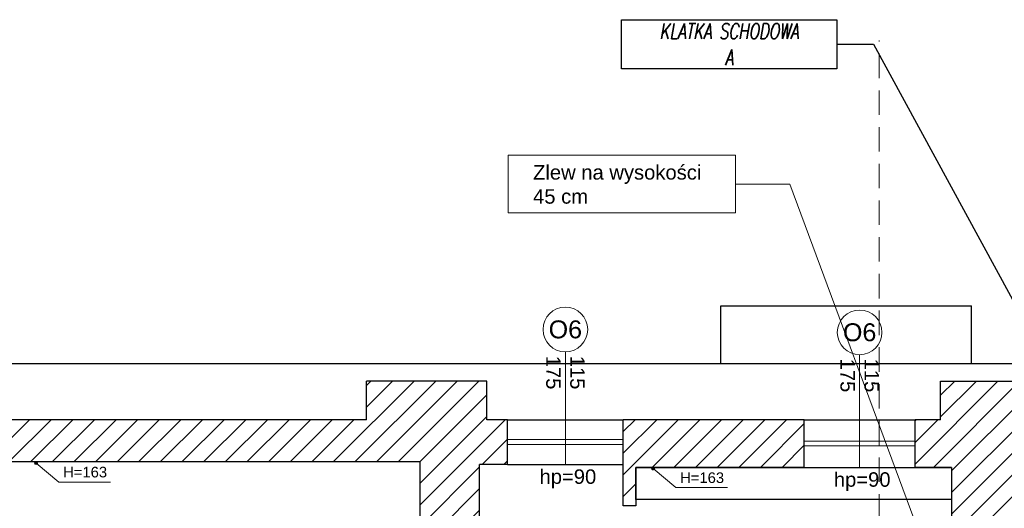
# Model space of a CAD drawing. Header units: millimetres. Extents: x 24385 to 79107, y -56478 to -23676.
# Tile 26 of 256: x 26934 to 27956, y -38791 to -38283. Entities that reach past the tile are written whole.
import ezdxf

# ---------------------------------------------------------------- set-up
doc = ezdxf.new("R2010")
doc.units = ezdxf.units.MM
doc.header["$LTSCALE"] = 2
doc.linetypes.add('HIDDENX2', pattern=[19.05, 12.7, -6.35])
for name, color, linetype, lineweight in [('0_OPIS', 7, 'Continuous', 13), ('3DPLAN_A_OKNA', 153, 'Continuous', 5), ('3DPLAN_A_TABELKA POMIESZCZEŃ', 7, 'Continuous', 0), ('3DPLAN_A_WYSOKOŚCI ZMIANA', 144, 'HIDDENX2', 5), ('A_STOL_OPIS', 55, 'Continuous', 5), ('A_TXT', 7, 'Continuous', 0), ('A_ZESTAWIENIE STOLARKI', 3, 'Continuous', 15), ('Opisy', 7, 'Continuous', 13)]:
    doc.layers.add(name, color=color, linetype=linetype, lineweight=lineweight)
for name, color, linetype in [('3DPLAN_A_KRESKOWANIE 1', 253, 'Continuous'), ('3DPLAN_A_OPIS', 8, 'Continuous'), ('3DPLAN_K_DZIAŁOWA NISKIE', 134, 'Continuous'), ('3DPLAN_K_NOŚNA', 7, 'Continuous'), ('3DPLAN_K_OBRYS', 243, 'Continuous'), ('3DPLAN_K_OBRYS WIDOK', 242, 'Continuous')]:
    doc.layers.add(name, color=color, linetype=linetype)
doc.layers.add('3DPLAN_A_OBWIEDNIA', color=6, linetype='Continuous', plot=False)
doc.styles.add('ARIAL', font='arial.ttf')
doc.styles.add('J-ROMANS', font='ROMANS.SHX', dxfattribs={"width": 0.7, "oblique": 10})
doc.styles.add('TABEL1', font='txt')
pattern_1 = [(45, (29206.918, -39107.05), (-11.22532, 11.22532), [])]

# ---------------------------------------------------------------- blocks, each defined once
blk = doc.blocks.new('III pietrooosoo')
at = {"layer": '3DPLAN_A_KRESKOWANIE 1'}
h = blk.add_hatch(dxfattribs=at)
h.set_pattern_fill('ANSI31', color=256, scale=5, style=0)
h.set_pattern_definition(pattern_1)
h.paths.add_polyline_path([(26781.5, -39163.6), (26781.5, -38938.6), (26746.5, -38938.6), (26746.5, -39163.6)])
h.paths.add_polyline_path([(26746.5, -39423.6), (26776, -39423.6), (26776, -39388.3), (26746.5, -39388.3)])
h.paths.add_polyline_path([(26746.5, -38938.6), (26781.5, -38938.6), (26781.5, -39163.6), (26746.5, -39163.6)])
h.paths.add_polyline_path([(27369, -39343.1), (27369, -39410.1), (27376, -39410.1), (27376, -39403.1), (27411, -39403.1), (27411, -39383.8), (27409.4, -39383.8), (27410, -39384, -0.310329), (27410.4, -39384.6), (27410.4, -39387, -0.216272), (27410.2, -39387.5), (27409.5, -39388, -0.076898), (27409.4, -39388.1, 0.840818), (27409.5, -39388.8), (27410.2, -39388.8), (27410.2, -39389), (27409.5, -39389, -0.840818), (27409.3, -39388, 0.076898), (27409.4, -39387.9), (27410.1, -39387.4, 0.216272), (27410.3, -39387), (27410.3, -39384.6, 0.310329), (27410, -39384.1), (27409, -39383.8), (27409, -39316), (27411, -39316), (27411, -39109.1), (27397, -39109.1), (27397, -39304.1), (27327, -39304.1), (27327, -39321.1), (26830, -39321.1), (26830, -39251.1), (26809.5, -39251.1), (26809.5, -39321.1), (26781.5, -39321.1), (26781.5, -39387.1), (26811, -39387.1), (26811, -39343.1)])
h.paths.add_polyline_path([(28445, -38740.1), (28445, -38698.6), (28212, -38698.6), (28212, -38637.6), (28199, -38637.6), (28199, -38740.1)])
h.paths.add_polyline_path([(28624.5, -38658.6), (28602, -38658.6), (28602, -38698.6), (28560, -38698.6), (28560, -38740.1), (28624.5, -38740.1)])
h.paths.add_polyline_path([(28628, -38870.2), (28674.8, -38870.2), (28674.8, -38878.1), (28690, -38878.1), (28690, -38734.1), (28773, -38734.1), (28773, -38698.6), (28727, -38698.6), (28727, -38658.6), (28624.5, -38658.6), (28624.5, -38740.1), (28628, -38740.1)])
h.paths.add_polyline_path([(28674.8, -38878.1), (28674.8, -38870.2), (28628, -38870.2), (28628, -38897.2), (28649, -38897.2), (28649, -38878.1)])
h.paths.add_polyline_path([(28628, -38897.2), (28628, -38924.2), (28649, -38924.2), (28649, -38897.2)])
h.paths.add_polyline_path([(28649, -38924.2), (28628, -38924.2), (28628, -39029.1), (28205, -39029.1), (28205, -39046.1), (28246, -39046.1), (28246, -39098.1), (28619, -39098.1), (28619, -39148.3), (28649, -39148.3)])
h.paths.add_polyline_path([(28770, -39380.1), (28770, -39352.6), (28655, -39352.6), (28655, -39295.6), (28649, -39295.6), (28649, -39268.1), (28619, -39268.1), (28619, -39305.1), (28603, -39305.1), (28603, -39390.6), (28909, -39390.6), (28909, -39380.1)])
h.paths.add_polyline_path([(29255, -39636.1), (29255, -39479.1), (29254, -39456.1), (29254, -39299.1), (29206, -39299.1), (29206, -39365.1), (29138, -39365.1), (29138, -39390.6), (29243, -39390.6), (29243, -39525.6), (29130, -39525.6), (29130, -39588.6), (28897, -39588.6), (28897, -39613.1), (29205, -39613.1), (29205, -39636.1)])
h.paths.add_polyline_path([(28676, -39613.1), (28676, -39693.9), (28642, -39693.9), (28642, -39636.1), (28615, -39636.1), (28615, -39598.1), (28603, -39598.1), (28603, -39526.6), (28767, -39526.6), (28767, -39613.1)])
h.paths.add_polyline_path([(28575.6, -39665.5), (28722.9, -39665.5), (28722.9, -39699.9), (28575.6, -39699.9)], flags=9)
h.paths.add_polyline_path([(28642, -39693.9), (28642, -39906.1), (28676, -39906.1), (28676, -39693.9)])
h.paths.add_polyline_path([(29061, -38734.1), (29061, -38698.6), (28888, -38698.6), (28888, -38734.1)])
h.paths.add_polyline_path([(29349, -38734.1), (29349, -38698.6), (29325, -38698.6), (29325, -38658.6), (29200, -38658.6), (29200, -38698.6), (29176, -38698.6), (29176, -38734.1)])
h.paths.add_polyline_path([(29637, -38698.6), (29464, -38698.6), (29464, -38734.1), (29637, -38734.1)])
h.paths.add_polyline_path([(29925, -38734.1), (29925, -38698.6), (29902, -38698.6), (29902, -38658.6), (29777, -38658.6), (29777, -38698.6), (29752, -38698.6), (29752, -38734.1)])
h.paths.add_polyline_path([(30040, -38734.1), (30235, -38734.1), (30235, -38698.6), (30040, -38698.6)])
h.paths.add_polyline_path([(30525, -38734.1), (30525, -38698.6), (30503, -38698.6), (30503, -38658.6), (30378, -38658.6), (30378, -38698.6), (30350, -38698.6), (30350, -38734.1)])
h.paths.add_polyline_path([(30835, -38734.1), (30835, -38698.6), (30642, -38698.6), (30642, -38734.1)])
h.paths.add_polyline_path([(31049, -38768.6), (31551, -38768.6), (31551, -38841.1), (31595, -38841.1), (31595, -38734.1), (31626, -38734.1), (31626, -38698.6), (31099, -38698.6), (31099, -38658.6), (30974, -38658.6), (30974, -38698.6), (30949, -38698.6), (30949, -38734.1), (31049, -38734.1)])
h.paths.add_polyline_path([(31551, -39073.1), (31595, -39073.1), (31595, -39018.1), (31551, -39018.1)])
h.paths.add_polyline_path([(31551, -39378.1), (31595, -39378.1), (31595, -39250.1), (31551, -39250.1)])
h.paths.add_polyline_path([(31595, -39684.1), (31595, -39554.1), (31551, -39554.1), (31551, -39684.1)])
h.paths.add_polyline_path([(31595, -39915.1), (31595, -39860.1), (31551, -39860.1), (31551, -39915.1)])
h.paths.add_polyline_path([(31551, -40194.1), (30945, -40194.1), (30945, -40267.6), (30974, -40267.6), (30974, -40307.6), (31099, -40307.6), (31099, -40267.6), (31626, -40267.6), (31626, -40194.1), (31595, -40194.1), (31595, -40092.1), (31551, -40092.1), (31551, -40194.1)], is_closed=False)
h.paths.add_polyline_path([(30638, -40267.6), (30831, -40267.6), (30831, -40194.1), (30638, -40194.1)])
h.paths.add_polyline_path([(30346, -40194.1), (30346, -40267.6), (30370, -40267.6), (30370, -40307.6), (30495, -40307.6), (30495, -40267.6), (30521, -40267.6), (30521, -40194.1)])
h.paths.add_polyline_path([(30036, -40267.6), (30231, -40267.6), (30231, -40194.1), (30036, -40194.1)])
h.paths.add_polyline_path([(29776, -40161.1), (29763, -40161.1), (29763, -40198.1), (29742, -40198.1), (29742, -40267.6), (29769, -40267.6), (29769, -40307.6), (29894, -40307.6), (29894, -40267.6), (29921, -40267.6), (29921, -40194.1), (29776, -40194.1)])
h.paths.add_polyline_path([(29432, -40198.1), (29432, -40267.6), (29627, -40267.6), (29627, -40198.1)])
h.paths.add_polyline_path([(29141, -40198.1), (29141, -40267.6), (29162, -40267.6), (29162, -40307.6), (29287, -40307.6), (29287, -40267.6), (29317, -40267.6), (29317, -40198.1)])
h.paths.add_polyline_path([(28832, -40198.1), (28832, -40267.6), (29026, -40267.6), (29026, -40198.1)])
h.paths.add_polyline_path([(28542, -40267.6), (28571, -40267.6), (28571, -40307.6), (28696, -40307.6), (28696, -40267.6), (28717, -40267.6), (28717, -40198.1), (28597.4, -40198.1), (28597.1, -40198.3, -2.544085), (28595.1, -40198.1), (28542, -40198.1)])
h.paths.add_polyline_path([(28230, -40267.6), (28427, -40267.6), (28427, -40198.1), (28230, -40198.1)])
h.paths.add_polyline_path([(28026.6, -40155.7), (28026.6, -40307.6), (28071, -40307.6), (28071, -40267.6), (28115, -40267.6), (28115, -40198.1), (28038, -40198.1), (28038, -40155.7)])
h.paths.add_polyline_path([(28026.6, -40155.7), (27982, -40155.7), (27982, -40201.1), (27902, -40201.1), (27902, -40267.6), (27946, -40267.6), (27946, -40307.6), (28026.6, -40307.6)])
h.paths.add_polyline_path([(27917, -39798.8), (27920.1, -39798.8), (27920.1, -39852.8), (27917, -39852.8), (27917, -39912.1), (27982, -39912.1), (27982, -40155.7), (28026.6, -40155.7), (28026.6, -39747.1), (27917, -39747.1)])
h.paths.add_polyline_path([(28038, -39913.1), (28092, -39913.1), (28092, -39758.1), (28038, -39758.1), (28038, -39747.1), (28026.6, -39747.1), (28026.6, -40155.7), (28038, -40155.7)])
h.paths.add_polyline_path([(27951, -39566.1), (27951, -39590.1), (27957, -39590.1), (27957, -39657.1), (28026.6, -39657.1), (28026.6, -39566.1)])
h.paths.add_polyline_path([(28162, -39588.1), (28045, -39588.1), (28045, -39598.1), (28162, -39598.1)])
h.paths.add_polyline_path([(27591, -40201.1), (27591, -40267.6), (27727, -40267.6), (27727, -40201.1)])
h.paths.add_polyline_path([(26781.5, -40201.1), (26781.5, -40267.6), (27232, -40267.6), (27232, -40307.6), (27357, -40307.6), (27357, -40267.6), (27416, -40267.6), (27416, -40201.1)])
h.paths.add_polyline_path([(26809.5, -40155.7), (26809.5, -40201.1), (26865, -40201.1), (26865, -40155.7)])
h.paths.add_polyline_path([(26809.5, -40088.1), (26809.5, -40155.7), (26865, -40155.7), (26865, -40088.1)])
h.paths.add_polyline_path([(26809.5, -40085.1), (26809.5, -40088.1), (26865, -40088.1), (26865, -40085.1)])
h.paths.add_polyline_path([(26809.5, -39863.1), (26809.5, -39910.1), (26865, -39910.1), (26865, -39863.1)])
h.paths.add_polyline_path([(27409, -39315.6), (27409, -39313.4), (27411, -39313.5), (27409.1, -39313.5), (27409.1, -39315.5), (27411, -39315.6)], flags=16)
h.paths.add_polyline_path([(28819.9, -39558.9), (28844, -39558.9), (28844, -39578.9), (28819.9, -39578.9)], flags=24)
h.paths.add_polyline_path([(28614.3, -39470.4), (28614.3, -39446.7), (28634.3, -39446.7), (28634.3, -39470.4)], flags=24)
h.paths.add_polyline_path([(28699.2, -39459.3), (28892.6, -39459.3), (28892.6, -39432.3), (28699.2, -39432.3)])
h.paths.add_polyline_path([(28699.2, -39486.3), (28892.6, -39486.3), (28892.6, -39459.3), (28699.2, -39459.3)])
h.paths.add_polyline_path([(28699.2, -39432.3), (28892.6, -39432.3), (28892.6, -39486.3), (28699.2, -39486.3)])
h.paths.add_polyline_path([(31282.9, -38730.8), (31332.2, -38730.8), (31332.2, -38753), (31282.9, -38753)], flags=24)
h.paths.add_polyline_path([(31048.2, -38730.8), (31088.9, -38730.8), (31088.9, -38753), (31048.2, -38753)], flags=24)
h.paths.add_polyline_path([(31265.2, -38739.9, 1), (31262.7, -38738.1, 1)], flags=16)
h.paths.add_polyline_path([(28712.1, -39463.6), (28749.2, -39463.6), (28749.2, -39484.1), (28712.1, -39484.1)], flags=8)
h.paths.add_polyline_path([(28712.6, -39435.9), (28779.5, -39435.9), (28779.5, -39457.5), (28712.6, -39457.5)], flags=8)
h.paths.add_polyline_path([(28654.7, -39435.9), (28689.5, -39435.9), (28689.5, -39454.1), (28654.7, -39454.1)], flags=8)
h.paths.add_polyline_path([(28758.7, -39460.6), (28782.8, -39460.6), (28782.8, -39484.6), (28758.7, -39484.6)], flags=8)
h.paths.add_polyline_path([(28699.2, -39460.9), (28699.2, -39483.1), (28699.6, -39483.1), (28699.6, -39460.9)], flags=8)
h = blk.add_hatch(dxfattribs=at)
h.set_pattern_fill('ANSI31', color=256, scale=5, style=0)
h.set_pattern_definition(pattern_1)
h.paths.add_polyline_path([(27440, -38698.6), (27418.5, -38698.6), (27418.5, -38658.6), (27293.5, -38658.6), (27293.5, -38698.6), (26781.5, -38698.6), (26781.5, -38742.1), (26809.5, -38742.1), (26809.5, -38851.1), (26830, -38851.1), (26830, -38742.1), (26950.3, -38742.1, -0.109169), (26950.9, -38742.1), (27349, -38742.1), (27349, -38942.1), (27397, -38942.1), (27397, -39006.1), (27411, -39006.1), (27411, -38745.1), (27440, -38745.1), (27440, -38698.6)], is_closed=False)
h.paths.add_polyline_path([(26809.5, -39026.1), (26809.5, -39076.1), (26830, -39076.1), (26830, -39026.1), (26809.5, -39026.1)], is_closed=False)
h.paths.add_polyline_path([(27592, -38748.1), (27748, -38748.1), (27748, -38698.6), (27560, -38698.6), (27560, -38788.1), (27573, -38788.1), (27573, -38748.1), (27590.3, -38748.1, -0.310233), (27592, -38748.1)], is_closed=False)
h.paths.add_polyline_path([(27908, -39185.1), (27908, -39301.1), (27867, -39301.1), (27867, -39402.1), (27779.7, -39402.1), (27779.7, -39413.1), (28026.6, -39413.1), (28026.6, -38698.6), (28014.5, -38698.6), (28014.5, -38658.6), (27889.5, -38658.6), (27889.5, -38698.6), (27863, -38698.6), (27863, -38748.1), (27901, -38748.1), (27901, -38901.1), (27949, -38901.1), (27949, -39175.1), (27594, -39175.1), (27594, -39157.1), (27573, -39157.1), (27573, -39151.1), (27560, -39151.1), (27560, -39198.1), (27576, -39198.1), (27576, -39185.1), (27908, -39185.1)], is_closed=False)
h.paths.add_polyline_path([(28074, -38740.1), (28074, -38637.6), (28062.5, -38637.6), (28062.5, -38698.6), (28026.6, -38698.6), (28026.6, -39413.1), (28069, -39413.1), (28069, -39162.1), (28043, -39162.1), (28043, -39046.1), (28075, -39046.1), (28075, -39029.1), (28046.5, -39029.1), (28046.5, -38740.1), (28074, -38740.1)], is_closed=False)
at = {"layer": '3DPLAN_A_TABELKA POMIESZCZEŃ', "ltscale": 0.5}
for points in [[(26952.1, -38743.6, 13.985421), (26952, -38744, 0.071503)], [(27592.6, -38749.3, 13.985421), (27592.6, -38749.8, 0.071503)]]:
    blk.add_hatch(color=7, dxfattribs=at).paths.add_polyline_path(points)
at = {"layer": '3DPLAN_A_OBWIEDNIA'}
blk.add_lwpolyline([(27573, -38748.1), (27901, -38748.1), (27901, -38781.6), (27573, -38781.6)], close=True, dxfattribs=at)
at = {"layer": '3DPLAN_A_OKNA'}
for p, q in [((27440, -38719.3), (27560, -38719.3)), ((27440, -38724.3), (27560, -38724.3)), ((27748, -38720.8), (27863, -38720.8)), ((27748, -38725.8), (27863, -38725.8))]:
    blk.add_line(p, q, dxfattribs=at)
at = {"layer": '3DPLAN_A_TABELKA POMIESZCZEŃ', "color": 7, "ltscale": 0.5}
for p, q in [((26950.6, -38743.6), (26974.3, -38763.3)), ((27591.1, -38749.3), (27614.8, -38769.1)), ((26974.3, -38763.3), (27027.9, -38763.3)), ((27614.8, -38769.1), (27668.4, -38769.1))]:
    blk.add_line(p, q, dxfattribs=at)
for centre in [(26950.6, -38743.6), (27591.1, -38749.3)]:
    blk.add_circle(centre, 1.51, dxfattribs=at)
at = {"layer": '3DPLAN_A_WYSOKOŚCI ZMIANA'}
for p, q in [((27825.7, -40630.1), (27825.7, -38304.9)), ((27901, -38781.6), (27573, -38781.6))]:
    blk.add_line(p, q, dxfattribs=at)
at = {"layer": '3DPLAN_K_DZIAŁOWA NISKIE'}
for p, q in [((27440, -38745.1), (27560, -38745.1)), ((27748, -38748.1), (27863, -38748.1))]:
    blk.add_line(p, q, dxfattribs=at)
at = {"layer": '3DPLAN_K_NOŚNA'}
for p, q in [((27440, -38745.1), (27440, -38698.6)), ((27560, -38745.1), (27560, -38698.6)), ((27748, -38748.1), (27748, -38698.6)), ((27863, -38748.1), (27863, -38698.6)), ((26830, -38742.1), (27349, -38742.1)), ((27349, -38742.1), (27349, -38942.1)), ((27440, -38745.1), (27411, -38745.1)), ((27411, -39006.1), (27411, -38745.1)), ((27560, -38788.1), (27560, -38745.1)), ((27748, -38748.1), (27573, -38748.1)), ((27573, -38748.1), (27573, -38788.1)), ((27901, -38748.1), (27863, -38748.1)), ((27901, -38748.1), (27901, -38901.1)), ((27573, -38788.1), (27560, -38788.1))]:
    blk.add_line(p, q, dxfattribs=at)
at = {"layer": '3DPLAN_K_OBRYS'}
for p, q in [((27418.5, -38658.6), (27293.5, -38658.6)), ((27293.5, -38698.6), (27293.5, -38658.6)), ((27418.5, -38698.6), (27418.5, -38658.6)), ((27889.5, -38658.6), (28014.5, -38658.6)), ((27889.5, -38698.6), (27889.5, -38658.6)), ((27293.5, -38698.6), (26781.5, -38698.6)), ((27440, -38698.6), (27418.5, -38698.6)), ((27748, -38698.6), (27560, -38698.6)), ((27889.5, -38698.6), (27863, -38698.6))]:
    blk.add_line(p, q, dxfattribs=at)
at = {"layer": '3DPLAN_K_OBRYS WIDOK'}
for p, q in [((27661.5, -38640.6), (27661.5, -38580.6)), ((27661.5, -38580.6), (27921.5, -38580.6)), ((27921.5, -38640.6), (27921.5, -38580.6)), ((28062.5, -38640.6), (26746.5, -38640.6)), ((27440, -38698.6), (27560, -38698.6)), ((27748, -38698.6), (27863, -38698.6))]:
    blk.add_line(p, q, dxfattribs=at)
at = {"layer": 'A_STOL_OPIS'}
for p, q in [((27500, -38628.2), (27500, -38745.1)), ((27805.5, -38631.2), (27805.5, -38748.1))]:
    blk.add_line(p, q, dxfattribs=at)
at = {"layer": 'A_TXT', "color": 1, "lineweight": 30}
for p, q in [((27781.9, -38308.9), (27820, -38308.9)), ((27820, -38308.9), (28093.5, -38812.1))]:
    blk.add_line(p, q, dxfattribs=at)
blk.add_lwpolyline([(27558.3, -38283.5), (27781.9, -38283.5), (27781.9, -38334.3), (27558.3, -38334.3)], close=True, dxfattribs=at)
at = {"layer": 'A_ZESTAWIENIE STOLARKI', "ltscale": 0.25}
for centre in [(27500, -38605), (27805.5, -38608)]:
    blk.add_circle(centre, 23.2, dxfattribs=at)
at = {"layer": 'Opisy', "ltscale": 0.5}
for p, q in [((27676.6, -38454), (27733.1, -38454)), ((27733.1, -38454), (27873.9, -38834.2))]:
    blk.add_line(p, q, dxfattribs=at)
blk.add_lwpolyline([(27440.6, -38483.8), (27676.6, -38483.8), (27676.6, -38424.2), (27440.6, -38424.2)], close=True, dxfattribs=at)
at = {"layer": '3DPLAN_A_OPIS', "color": 1, "lineweight": 30, "style": 'ARIAL'}
blk.add_attdef('31,21M2', (31149.9, -39031.4), '', height=12, dxfattribs=at)
at = {"layer": '3DPLAN_A_TABELKA POMIESZCZEŃ', "color": 7, "ltscale": 0.5, "char_height": 11, "width": 59.207, "attachment_point": 1, "style": 'ARIAL'}
for insert in [(26978.6, -38747.5), (27619.1, -38753.3)]:
    blk.add_mtext('H=163', dxfattribs=dict(at, insert=insert))
at = {"layer": '3DPLAN_A_TABELKA POMIESZCZEŃ', "ltscale": 0.5, "style": 'ARIAL'}
blk.add_attdef('REJESTRACJA', (28148.5, -39789.9), '', height=12, dxfattribs=at)
at = {"layer": 'A_STOL_OPIS', "ltscale": 0.2, "char_height": 15, "attachment_point": 5, "rotation": 270, "style": 'TABEL1'}
for insert in [(27500, -38649.7), (27805.5, -38652.7)]:
    blk.add_mtext_dynamic_manual_height_columns('\\pxqc;{\\fArial|b0|i0|c238|p34;115\\P175}', width=72.901, gutter_width=100, heights=[0], dxfattribs=dict(at, insert=insert))
at = {"layer": 'A_TXT', "color": 1, "lineweight": 30, "insert": (27670.1, -38308.9), "char_height": 16.2, "width": 223.581, "attachment_point": 5, "style": 'J-ROMANS'}
blk.add_mtext('KLATKA SCHODOWA\\PA', dxfattribs=at)
at = {"layer": 'A_ZESTAWIENIE STOLARKI', "ltscale": 0.2, "style": 'TABEL1'}
for s, insert, char_height, attachment_point in [('{\\fArial|b0|i0|c238|p34;O6}', (27500, -38605), 18.59, 5), ('{\\fArial|b0|i0|c238|p34;O6}', (27805.5, -38608), 18.59, 5), ('\\pxqc;{\\fArial|b0|i0|c238|p34;hp=90}', (27466.2, -38750.2), 15, 1), ('\\pxqc;{\\fArial|b0|i0|c238|p34;hp=90}', (27771.7, -38753.2), 15, 1)]:
    blk.add_mtext_dynamic_manual_height_columns(s, width=72.901, gutter_width=100, heights=[0], dxfattribs=dict(at, insert=insert, char_height=char_height, attachment_point=attachment_point))
at = {"layer": 'Opisy', "ltscale": 0.5, "insert": (27466.5, -38434.4), "char_height": 15, "width": 685.999, "attachment_point": 1, "style": 'ARIAL'}
blk.add_mtext('Zlew na wysokości\\P45 cm', dxfattribs=at)

msp = doc.modelspace()

# ---------------------------------------------------------------- block references
at = {"layer": '0_OPIS'}
msp.add_blockref('III pietrooosoo', (0, 0), dxfattribs=at)

doc.saveas('drawing.dxf')
